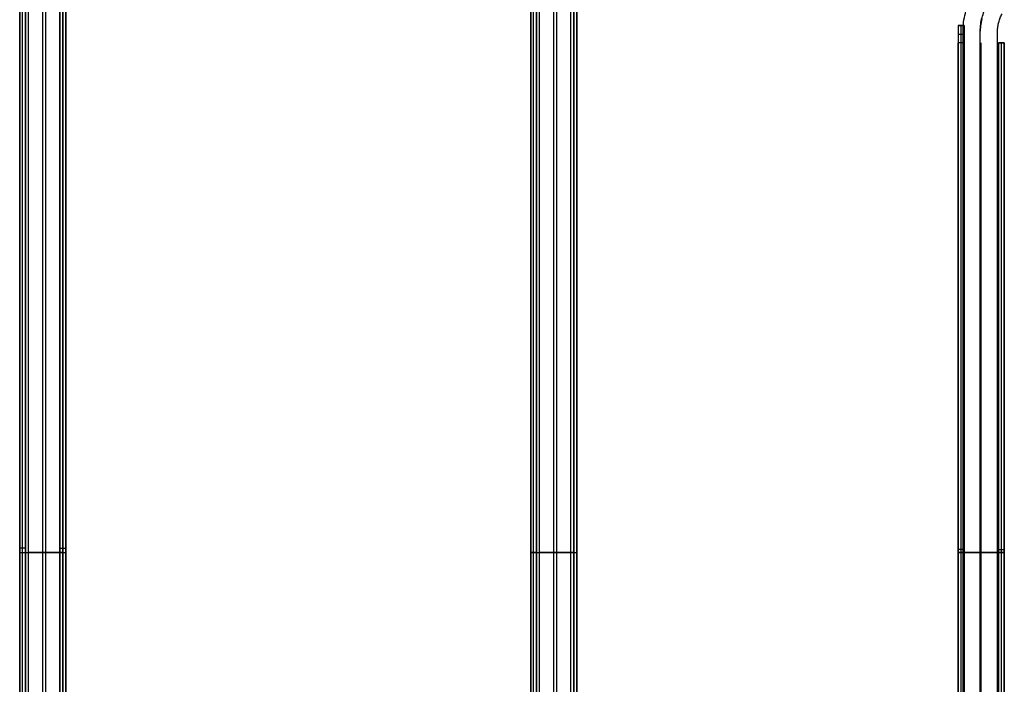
# Model space of a CAD drawing. Header units: millimetres. Extents: x -356 to 356, y -410 to 410.
# Tile 19 of 126: x -166 to -81, y -11 to 46. Entities that reach past the tile are written whole.
import ezdxf

# ---------------------------------------------------------------- set-up
doc = ezdxf.new("R2010")
doc.units = ezdxf.units.MM
doc.header["$MEASUREMENT"] = 0
doc.layers.add('1', color=7, linetype='Continuous')

msp = doc.modelspace()

# ---------------------------------------------------------------- linework, layer by layer
at = {"layer": '1', "color": 252}
for points in [[(-166.325, 92.862), (-166.325, -92.138)], [(-166.325, 92.862), (-166.325, -92.138)], [(-166.075, -92.138), (-166.075, 92.862)], [(-165.825, -92.138), (-165.825, 92.862)], [(-165.825, 92.862), (-165.825, -92.138)], [(-165.562, -92.197), (-165.562, 92.15)], [(-164.062, -92.197), (-164.062, 92.15)], [(-164.062, -92.197), (-164.062, 92.15)], [(-162.562, -92.197), (-162.562, 92.15)], [(-166.325, -90.638), (-166.325, 91.362)], [(-165.825, -90.638), (-165.825, 91.362)], [(-164.325, -90.638), (-164.325, 91.362)], [(-164.325, -90.638), (-164.325, 91.362)], [(-162.825, -90.638), (-162.825, 91.362)], [(-162.825, 91.362), (-162.825, -90.638)], [(-162.825, -90.638), (-162.825, 91.362)], [(-162.575, -90.638), (-162.575, 91.362)], [(-162.325, 91.362), (-162.325, -90.638)], [(-162.325, 91.362), (-162.325, -90.638)], [(-162.325, -90.638), (-162.325, 91.362)], [(-121.925, 66.496), (-121.925, -66.504)], [(-121.925, 66.496), (-121.925, -66.504)], [(-121.675, -66.504), (-121.675, 66.496)], [(-121.425, -66.504), (-121.425, 66.496)], [(-121.425, 66.496), (-121.425, -66.504)], [(-121.162, -66.563), (-121.162, 66.516)], [(-119.662, -66.563), (-119.662, 66.516)], [(-119.662, -66.563), (-119.662, 66.516)], [(-118.162, -66.563), (-118.162, 66.516)], [(-121.925, -65.004), (-121.925, 64.996)], [(-121.425, -65.004), (-121.425, 64.996)], [(-119.925, -65.004), (-119.925, 64.996)], [(-119.925, -65.004), (-119.925, 64.996)], [(-118.425, -65.004), (-118.425, 64.996)], [(-118.425, -65.004), (-118.425, 64.996)], [(-118.425, -65.004), (-118.425, 64.996)], [(-118.175, -65.004), (-118.175, 64.996)], [(-117.925, 64.996), (-117.925, -65.004)], [(-117.925, -65.004), (-117.925, 64.996)], [(-117.925, -65.004), (-117.925, 64.996)], [(-84.362, 45.27), (-84.359, 45.466), (-84.35, 45.662), (-84.333, 45.858), (-84.311, 46.053), (-84.282, 46.247), (-84.247, 46.44), (-84.206, 46.632), (-84.158, 46.823), (-84.104, 47.011), (-84.044, 47.198), (-83.978, 47.383), (-83.906, 47.566), (-83.828, 47.746), (-83.744, 47.923), (-83.654, 48.098), (-83.559, 48.27)], [(-82.862, 45.27), (-82.86, 45.417), (-82.853, 45.564), (-82.841, 45.711), (-82.824, 45.857), (-82.802, 46.003), (-82.776, 46.148), (-82.745, 46.291), (-82.709, 46.434), (-82.669, 46.576), (-82.624, 46.716), (-82.574, 46.855), (-82.52, 46.992), (-82.461, 47.127), (-82.398, 47.26), (-82.331, 47.391), (-82.259, 47.52)], [(-82.862, 45.27), (-82.86, 45.417), (-82.853, 45.564), (-82.841, 45.711), (-82.824, 45.857), (-82.802, 46.003), (-82.776, 46.148), (-82.745, 46.291), (-82.709, 46.434), (-82.669, 46.576), (-82.624, 46.716), (-82.574, 46.855), (-82.52, 46.992), (-82.461, 47.127), (-82.398, 47.26), (-82.331, 47.391), (-82.259, 47.52)], [(-81.362, 45.27), (-81.361, 45.368), (-81.356, 45.466), (-81.348, 45.564), (-81.337, 45.661), (-81.322, 45.758), (-81.305, 45.855), (-81.284, 45.951), (-81.26, 46.046), (-81.233, 46.141), (-81.203, 46.234), (-81.17, 46.326), (-81.134, 46.418), (-81.095, 46.508), (-81.053, 46.597), (-81.008, 46.684), (-80.96, 46.77)], [(-84.275, 45.743), (-84.775, 45.743)], [(-84.775, 45.743), (-84.275, 45.743)], [(-84.775, 45.743), (-84.775, -45.257)], [(-84.775, 45.743), (-84.275, 45.743)], [(-84.775, 45.743), (-84.775, -45.257)], [(-84.525, -45.257), (-84.525, 45.743)], [(-84.275, -45.257), (-84.275, 45.743)], [(-84.275, 45.743), (-84.275, -45.257)], [(-84.775, 44.993), (-84.275, 44.993)], [(-84.362, -45.317), (-84.362, 45.27)], [(-82.862, -45.317), (-82.862, 45.27)], [(-82.862, -45.317), (-82.862, 45.27)], [(-81.362, -45.317), (-81.362, 45.27)], [(-84.775, -43.757), (-84.775, 44.243)], [(-84.275, 44.243), (-84.775, 44.243)], [(-84.275, -43.757), (-84.275, 44.243)], [(-82.775, -43.757), (-82.775, 44.243)], [(-82.775, -43.757), (-82.775, 44.243)], [(-81.275, -43.757), (-81.275, 44.243)], [(-81.275, 44.243), (-80.775, 44.243)], [(-81.275, 44.243), (-81.275, -43.757)], [(-80.775, 44.243), (-81.275, 44.243)], [(-81.275, -43.757), (-81.275, 44.243)], [(-81.025, -43.757), (-81.025, 44.243)], [(-80.775, 44.243), (-80.775, -43.757)], [(-80.775, 44.243), (-80.775, -43.757)], [(-80.775, -43.757), (-80.775, 44.243)], [(-165.825, 0.362), (-166.325, 0.362)], [(-162.825, 0.362), (-162.325, 0.362)], [(-84.275, 0.243), (-84.775, 0.243)], [(-81.275, 0.243), (-80.775, 0.243)], [(-121.425, -0.004), (-121.925, -0.004)], [(-118.425, -0.004), (-117.925, -0.004)]]:
    msp.add_lwpolyline(points, dxfattribs=at)
at = {"layer": '1', "color": 80}
msp.add_lwpolyline([(-82.737, 46.324), (-82.77, 46.175), (-82.798, 46.026), (-82.821, 45.876), (-82.839, 45.725), (-82.852, 45.573), (-82.86, 45.422), (-82.862, 45.27)], dxfattribs=at)
at = {"layer": '1', "color": 252, "extrusion": (1, 0, 0)}
for points in [[(45.743, -506.5), (45.743, -578.5)], [(44.243, -505), (45.743, -506.5)], [(45.743, -578.5), (45.743, -506.5)], [(45.743, -506.5), (44.243, -505)], [(45.743, -578.5), (45.743, -506.5)], [(44.243, -505), (45.743, -506.5)], [(44.243, -503.5), (44.243, -503)], [(44.243, -505), (44.243, -510)], [(44.243, -510), (44.243, -505)], [(0.362, -528.5), (0.362, -455)], [(0.362, -528.5), (0.362, -455)], [(0.362, -460), (0.362, -455)], [(0.362, -460), (0.362, -455)], [(0.243, -578.5), (0.243, -505)], [(0.243, -578.5), (0.243, -505)], [(0.243, -510), (0.243, -505)], [(0.243, -510), (0.243, -505)], [(-0.004, -553.5), (-0.004, -480)], [(-0.004, -553.5), (-0.004, -480)], [(-0.004, -485), (-0.004, -480)], [(-0.004, -485), (-0.004, -480)]]:
    msp.add_lwpolyline(points, dxfattribs=at)
at = {"layer": '1', "color": 252, "extrusion": (0, 1, 0)}
for points in [[(84.362, -505), (84.361, -504.948), (84.359, -504.897), (84.354, -504.845), (84.348, -504.794), (84.34, -504.742), (84.33, -504.692), (84.319, -504.641), (84.306, -504.591), (84.291, -504.541), (84.274, -504.492), (84.256, -504.444), (84.235, -504.396), (84.214, -504.349), (84.191, -504.303), (84.166, -504.257), (84.139, -504.213), (84.111, -504.169), (84.082, -504.127), (84.051, -504.085), (84.019, -504.045), (83.985, -504.005), (83.95, -503.967), (83.914, -503.93), (83.876, -503.895), (83.838, -503.86), (83.798, -503.827), (83.757, -503.796), (83.714, -503.766), (83.671, -503.737), (83.627, -503.71), (83.582, -503.684), (83.536, -503.66), (83.49, -503.638), (83.442, -503.617), (83.394, -503.597), (83.346, -503.58), (83.296, -503.564), (83.246, -503.55), (83.196, -503.538), (83.145, -503.527), (83.094, -503.518), (83.043, -503.511), (82.992, -503.506), (82.94, -503.502), (82.888, -503.5), (82.836, -503.5), (82.785, -503.502), (82.733, -503.506), (82.682, -503.511), (82.63, -503.518), (82.579, -503.527), (82.529, -503.538), (82.478, -503.55), (82.428, -503.564), (82.379, -503.58), (82.33, -503.597), (82.282, -503.617), (82.235, -503.638), (82.188, -503.66), (82.142, -503.684), (82.097, -503.71), (82.053, -503.737), (82.01, -503.766), (81.968, -503.796), (81.927, -503.827), (81.887, -503.86), (81.848, -503.895), (81.811, -503.93), (81.775, -503.967), (81.74, -504.005), (81.706, -504.045), (81.674, -504.085), (81.643, -504.127), (81.613, -504.169), (81.585, -504.213), (81.559, -504.257), (81.534, -504.303), (81.511, -504.349), (81.489, -504.396), (81.469, -504.444), (81.451, -504.492), (81.434, -504.541), (81.419, -504.591), (81.406, -504.641), (81.394, -504.692), (81.385, -504.742), (81.377, -504.794), (81.37, -504.845), (81.366, -504.897), (81.363, -504.948), (81.362, -505)], [(81.362, -505), (81.363, -505.052), (81.366, -505.103), (81.37, -505.155), (81.377, -505.206), (81.385, -505.258), (81.394, -505.308), (81.406, -505.359), (81.419, -505.409), (81.434, -505.459), (81.451, -505.508), (81.469, -505.556), (81.489, -505.604), (81.511, -505.651), (81.534, -505.697), (81.559, -505.743), (81.585, -505.787), (81.613, -505.831), (81.643, -505.873), (81.674, -505.915), (81.706, -505.955), (81.74, -505.995), (81.775, -506.033), (81.811, -506.07), (81.848, -506.105), (81.887, -506.14), (81.927, -506.173), (81.968, -506.204), (82.01, -506.234), (82.053, -506.263), (82.097, -506.29), (82.142, -506.316), (82.188, -506.34), (82.235, -506.362), (82.282, -506.383), (82.33, -506.403), (82.379, -506.42), (82.428, -506.436), (82.478, -506.45), (82.529, -506.462), (82.579, -506.473), (82.63, -506.482), (82.682, -506.489), (82.733, -506.494), (82.785, -506.498), (82.836, -506.5), (82.888, -506.5), (82.94, -506.498), (82.992, -506.494), (83.043, -506.489), (83.094, -506.482), (83.145, -506.473), (83.196, -506.462), (83.246, -506.45), (83.296, -506.436), (83.346, -506.42), (83.394, -506.403), (83.442, -506.383), (83.49, -506.362), (83.536, -506.34), (83.582, -506.316), (83.627, -506.29), (83.671, -506.263), (83.714, -506.234), (83.757, -506.204), (83.798, -506.173), (83.838, -506.14), (83.876, -506.105), (83.914, -506.07), (83.95, -506.033), (83.985, -505.995), (84.019, -505.955), (84.051, -505.915), (84.082, -505.873), (84.111, -505.831), (84.139, -505.787), (84.166, -505.743), (84.191, -505.697), (84.214, -505.651), (84.235, -505.604), (84.256, -505.556), (84.274, -505.508), (84.291, -505.459), (84.306, -505.409), (84.319, -505.359), (84.33, -505.308), (84.34, -505.258), (84.348, -505.206), (84.354, -505.155), (84.359, -505.103), (84.361, -505.052), (84.362, -505)], [(80.775, -505), (80.775, -504.956), (80.777, -504.911), (80.779, -504.866), (80.783, -504.82), (80.787, -504.775), (80.793, -504.729), (80.8, -504.682), (80.808, -504.636), (80.817, -504.59), (80.828, -504.543), (80.839, -504.496), (80.852, -504.45), (80.866, -504.403), (80.881, -504.357), (80.898, -504.31), (80.915, -504.264), (80.934, -504.218), (80.954, -504.172), (80.976, -504.127), (80.998, -504.081), (81.022, -504.037), (81.047, -503.992), (81.073, -503.949), (81.101, -503.906), (81.129, -503.863), (81.159, -503.821), (81.19, -503.78), (81.222, -503.739), (81.255, -503.7), (81.289, -503.661), (81.324, -503.623), (81.361, -503.586), (81.398, -503.55), (81.436, -503.515), (81.474, -503.48), (81.514, -503.447), (81.555, -503.415), (81.596, -503.384), (81.638, -503.355), (81.68, -503.326), (81.724, -503.299), (81.767, -503.272), (81.811, -503.247), (81.856, -503.223), (81.901, -503.201), (81.947, -503.179), (81.993, -503.159), (82.039, -503.14), (82.085, -503.123), (82.131, -503.106), (82.178, -503.091), (82.224, -503.077), (82.271, -503.064), (82.318, -503.053), (82.364, -503.043), (82.411, -503.033), (82.457, -503.025), (82.503, -503.018), (82.549, -503.013), (82.595, -503.008), (82.64, -503.005), (82.686, -503.002), (82.73, -503), (82.775, -503), (82.819, -503), (82.864, -503.002), (82.909, -503.005), (82.954, -503.008), (83, -503.013), (83.046, -503.018), (83.092, -503.025), (83.139, -503.033), (83.185, -503.043), (83.232, -503.053), (83.278, -503.064), (83.325, -503.077), (83.372, -503.091), (83.418, -503.106), (83.465, -503.123), (83.511, -503.14), (83.557, -503.159), (83.603, -503.179), (83.648, -503.201), (83.693, -503.223), (83.738, -503.247), (83.782, -503.272), (83.826, -503.299), (83.869, -503.326), (83.912, -503.355), (83.954, -503.384), (83.995, -503.415), (84.035, -503.447), (84.075, -503.48), (84.114, -503.515), (84.152, -503.55), (84.189, -503.586), (84.225, -503.623), (84.26, -503.661), (84.294, -503.7), (84.327, -503.739), (84.359, -503.78), (84.39, -503.821), (84.42, -503.863), (84.449, -503.906), (84.476, -503.949), (84.502, -503.992), (84.527, -504.037), (84.551, -504.081), (84.574, -504.127), (84.595, -504.172), (84.615, -504.218), (84.634, -504.264), (84.652, -504.31), (84.668, -504.357), (84.684, -504.403), (84.698, -504.45), (84.71, -504.496), (84.722, -504.543), (84.732, -504.59), (84.741, -504.636), (84.749, -504.682), (84.756, -504.729), (84.762, -504.775), (84.767, -504.82), (84.77, -504.866), (84.773, -504.911), (84.774, -504.956), (84.775, -505)], [(84.275, -505), (84.274, -504.967), (84.273, -504.933), (84.271, -504.899), (84.269, -504.865), (84.265, -504.831), (84.261, -504.796), (84.256, -504.762), (84.25, -504.727), (84.243, -504.692), (84.235, -504.657), (84.226, -504.622), (84.217, -504.587), (84.206, -504.552), (84.195, -504.517), (84.183, -504.483), (84.169, -504.448), (84.155, -504.413), (84.14, -504.379), (84.124, -504.345), (84.107, -504.311), (84.089, -504.278), (84.071, -504.244), (84.051, -504.212), (84.03, -504.179), (84.009, -504.147), (83.986, -504.116), (83.963, -504.085), (83.939, -504.055), (83.914, -504.025), (83.889, -503.996), (83.863, -503.967), (83.835, -503.939), (83.808, -503.912), (83.779, -503.886), (83.75, -503.86), (83.72, -503.835), (83.69, -503.811), (83.659, -503.788), (83.627, -503.766), (83.596, -503.745), (83.563, -503.724), (83.53, -503.704), (83.497, -503.685), (83.464, -503.668), (83.43, -503.651), (83.396, -503.635), (83.361, -503.619), (83.327, -503.605), (83.292, -503.592), (83.257, -503.58), (83.222, -503.568), (83.187, -503.558), (83.152, -503.548), (83.118, -503.54), (83.083, -503.532), (83.048, -503.525), (83.013, -503.519), (82.978, -503.514), (82.944, -503.51), (82.91, -503.506), (82.875, -503.503), (82.842, -503.501), (82.808, -503.5), (82.775, -503.5), (82.741, -503.5), (82.708, -503.501), (82.674, -503.503), (82.64, -503.506), (82.606, -503.51), (82.571, -503.514), (82.537, -503.519), (82.502, -503.525), (82.467, -503.532), (82.432, -503.54), (82.397, -503.548), (82.362, -503.558), (82.327, -503.568), (82.292, -503.58), (82.257, -503.592), (82.223, -503.605), (82.188, -503.619), (82.154, -503.635), (82.12, -503.651), (82.086, -503.668), (82.052, -503.685), (82.019, -503.704), (81.986, -503.724), (81.954, -503.745), (81.922, -503.766), (81.891, -503.788), (81.86, -503.811), (81.829, -503.835), (81.8, -503.86), (81.77, -503.886), (81.742, -503.912), (81.714, -503.939), (81.687, -503.967), (81.661, -503.996), (81.635, -504.025), (81.61, -504.055), (81.586, -504.085), (81.563, -504.116), (81.541, -504.147), (81.519, -504.179), (81.499, -504.212), (81.479, -504.244), (81.46, -504.278), (81.442, -504.311), (81.425, -504.345), (81.409, -504.379), (81.394, -504.413), (81.38, -504.448), (81.367, -504.483), (81.355, -504.517), (81.343, -504.552), (81.333, -504.587), (81.323, -504.622), (81.314, -504.657), (81.307, -504.692), (81.3, -504.727), (81.294, -504.762), (81.289, -504.796), (81.284, -504.831), (81.281, -504.865), (81.278, -504.899), (81.276, -504.933), (81.275, -504.967), (81.275, -505)], [(166.325, -455), (166.324, -454.931), (166.32, -454.862), (166.315, -454.793), (166.306, -454.725), (166.296, -454.656), (166.282, -454.589), (166.267, -454.521), (166.249, -454.455), (166.229, -454.389), (166.207, -454.323), (166.183, -454.259), (166.156, -454.195), (166.127, -454.132), (166.096, -454.071), (166.063, -454.01), (166.028, -453.951), (165.991, -453.892), (165.951, -453.836), (165.91, -453.78), (165.867, -453.726), (165.822, -453.674), (165.776, -453.623), (165.727, -453.574), (165.677, -453.526), (165.625, -453.48), (165.572, -453.436), (165.518, -453.394), (165.461, -453.354), (165.404, -453.316), (165.345, -453.28), (165.285, -453.245), (165.224, -453.213), (165.162, -453.183), (165.099, -453.156), (165.034, -453.13), (164.969, -453.107), (164.904, -453.085), (164.837, -453.067), (164.77, -453.05), (164.703, -453.036), (164.635, -453.024), (164.566, -453.015), (164.498, -453.007), (164.429, -453.003), (164.36, -453), (164.291, -453), (164.222, -453.003), (164.153, -453.007), (164.084, -453.015), (164.016, -453.024), (163.948, -453.036), (163.88, -453.05), (163.813, -453.067), (163.747, -453.085), (163.681, -453.107), (163.616, -453.13), (163.552, -453.156), (163.489, -453.183), (163.427, -453.213), (163.365, -453.245), (163.305, -453.28), (163.247, -453.316), (163.189, -453.354), (163.133, -453.394), (163.078, -453.436), (163.025, -453.48), (162.973, -453.526), (162.923, -453.574), (162.875, -453.623), (162.828, -453.674), (162.783, -453.726), (162.74, -453.78), (162.699, -453.836), (162.66, -453.892), (162.623, -453.951), (162.587, -454.01), (162.554, -454.071), (162.523, -454.132), (162.494, -454.195), (162.468, -454.259), (162.443, -454.323), (162.421, -454.389), (162.401, -454.455), (162.383, -454.521), (162.368, -454.589), (162.355, -454.656), (162.344, -454.725), (162.336, -454.793), (162.33, -454.862), (162.326, -454.931), (162.325, -455)], [(165.825, -455), (165.824, -454.948), (165.822, -454.897), (165.817, -454.845), (165.811, -454.794), (165.803, -454.742), (165.793, -454.692), (165.782, -454.641), (165.768, -454.591), (165.753, -454.541), (165.737, -454.492), (165.718, -454.444), (165.698, -454.396), (165.677, -454.349), (165.653, -454.303), (165.629, -454.257), (165.602, -454.213), (165.574, -454.169), (165.545, -454.127), (165.514, -454.085), (165.482, -454.045), (165.448, -454.005), (165.413, -453.967), (165.377, -453.93), (165.339, -453.895), (165.3, -453.86), (165.26, -453.827), (165.219, -453.796), (165.177, -453.766), (165.134, -453.737), (165.09, -453.71), (165.045, -453.684), (164.999, -453.66), (164.953, -453.638), (164.905, -453.617), (164.857, -453.597), (164.808, -453.58), (164.759, -453.564), (164.709, -453.55), (164.659, -453.538), (164.608, -453.527), (164.557, -453.518), (164.506, -453.511), (164.455, -453.506), (164.403, -453.502), (164.351, -453.5), (164.299, -453.5), (164.248, -453.502), (164.196, -453.506), (164.144, -453.511), (164.093, -453.518), (164.042, -453.527), (163.991, -453.538), (163.941, -453.55), (163.891, -453.564), (163.842, -453.58), (163.793, -453.597), (163.745, -453.617), (163.698, -453.638), (163.651, -453.66), (163.605, -453.684), (163.56, -453.71), (163.516, -453.737), (163.473, -453.766), (163.431, -453.796), (163.39, -453.827), (163.35, -453.86), (163.311, -453.895), (163.274, -453.93), (163.237, -453.967), (163.202, -454.005), (163.169, -454.045), (163.137, -454.085), (163.106, -454.127), (163.076, -454.169), (163.048, -454.213), (163.022, -454.257), (162.997, -454.303), (162.974, -454.349), (162.952, -454.396), (162.932, -454.444), (162.914, -454.492), (162.897, -454.541), (162.882, -454.591), (162.869, -454.641), (162.857, -454.692), (162.848, -454.742), (162.84, -454.794), (162.833, -454.845), (162.829, -454.897), (162.826, -454.948), (162.825, -455)], [(84.775, -505), (84.774, -504.931), (84.77, -504.862), (84.764, -504.793), (84.756, -504.725), (84.745, -504.656), (84.732, -504.589), (84.717, -504.521), (84.699, -504.455), (84.679, -504.389), (84.657, -504.323), (84.632, -504.259), (84.606, -504.195), (84.577, -504.132), (84.546, -504.071), (84.513, -504.01), (84.477, -503.951), (84.44, -503.892), (84.401, -503.836), (84.36, -503.78), (84.317, -503.726), (84.272, -503.674), (84.225, -503.623), (84.177, -503.574), (84.127, -503.526), (84.075, -503.48), (84.022, -503.436), (83.967, -503.394), (83.911, -503.354), (83.853, -503.316), (83.795, -503.28), (83.735, -503.245), (83.673, -503.213), (83.611, -503.183), (83.548, -503.156), (83.484, -503.13), (83.419, -503.107), (83.353, -503.085), (83.287, -503.067), (83.22, -503.05), (83.152, -503.036), (83.084, -503.024), (83.016, -503.015), (82.947, -503.007), (82.878, -503.003), (82.809, -503), (82.74, -503), (82.671, -503.003), (82.602, -503.007), (82.534, -503.015), (82.465, -503.024), (82.397, -503.036), (82.33, -503.05), (82.263, -503.067), (82.196, -503.085), (82.131, -503.107), (82.066, -503.13), (82.001, -503.156), (81.938, -503.183), (81.876, -503.213), (81.815, -503.245), (81.755, -503.28), (81.696, -503.316), (81.639, -503.354), (81.582, -503.394), (81.528, -503.436), (81.475, -503.48), (81.423, -503.526), (81.373, -503.574), (81.324, -503.623), (81.278, -503.674), (81.233, -503.726), (81.19, -503.78), (81.149, -503.836), (81.109, -503.892), (81.072, -503.951), (81.037, -504.01), (81.004, -504.071), (80.973, -504.132), (80.944, -504.195), (80.917, -504.259), (80.893, -504.323), (80.871, -504.389), (80.851, -504.455), (80.833, -504.521), (80.818, -504.589), (80.804, -504.656), (80.794, -504.725), (80.785, -504.793), (80.78, -504.862), (80.776, -504.931), (80.775, -505)], [(84.275, -505), (84.274, -504.948), (84.271, -504.897), (84.267, -504.845), (84.26, -504.794), (84.252, -504.742), (84.243, -504.692), (84.231, -504.641), (84.218, -504.591), (84.203, -504.541), (84.186, -504.492), (84.168, -504.444), (84.148, -504.396), (84.126, -504.349), (84.103, -504.303), (84.078, -504.257), (84.052, -504.213), (84.024, -504.169), (83.994, -504.127), (83.963, -504.085), (83.931, -504.045), (83.898, -504.005), (83.863, -503.967), (83.826, -503.93), (83.789, -503.895), (83.75, -503.86), (83.71, -503.827), (83.669, -503.796), (83.627, -503.766), (83.584, -503.737), (83.54, -503.71), (83.495, -503.684), (83.449, -503.66), (83.402, -503.638), (83.355, -503.617), (83.307, -503.597), (83.258, -503.58), (83.209, -503.564), (83.159, -503.55), (83.109, -503.538), (83.058, -503.527), (83.007, -503.518), (82.956, -503.511), (82.904, -503.506), (82.852, -503.502), (82.801, -503.5), (82.749, -503.5), (82.697, -503.502), (82.645, -503.506), (82.594, -503.511), (82.543, -503.518), (82.492, -503.527), (82.441, -503.538), (82.391, -503.55), (82.341, -503.564), (82.292, -503.58), (82.243, -503.597), (82.195, -503.617), (82.147, -503.638), (82.101, -503.66), (82.055, -503.684), (82.01, -503.71), (81.966, -503.737), (81.923, -503.766), (81.881, -503.796), (81.84, -503.827), (81.8, -503.86), (81.761, -503.895), (81.723, -503.93), (81.687, -503.967), (81.652, -504.005), (81.618, -504.045), (81.586, -504.085), (81.555, -504.127), (81.526, -504.169), (81.498, -504.213), (81.471, -504.257), (81.447, -504.303), (81.423, -504.349), (81.402, -504.396), (81.382, -504.444), (81.363, -504.492), (81.347, -504.541), (81.332, -504.591), (81.318, -504.641), (81.307, -504.692), (81.297, -504.742), (81.289, -504.794), (81.283, -504.845), (81.278, -504.897), (81.276, -504.948), (81.275, -505)], [(162.562, -455), (162.563, -455.052), (162.566, -455.104), (162.571, -455.156), (162.577, -455.208), (162.585, -455.259), (162.595, -455.31), (162.606, -455.361), (162.62, -455.411), (162.635, -455.461), (162.652, -455.51), (162.67, -455.559), (162.691, -455.607), (162.713, -455.654), (162.736, -455.701), (162.761, -455.746), (162.788, -455.791), (162.816, -455.835), (162.846, -455.877), (162.877, -455.919), (162.91, -455.96), (162.944, -455.999), (162.979, -456.037), (163.016, -456.074), (163.054, -456.11), (163.093, -456.144), (163.133, -456.177), (163.174, -456.209), (163.217, -456.239), (163.26, -456.268), (163.305, -456.295), (163.35, -456.32), (163.397, -456.344), (163.444, -456.366), (163.491, -456.387), (163.54, -456.406), (163.589, -456.423), (163.639, -456.439), (163.689, -456.453), (163.739, -456.465), (163.791, -456.475), (163.842, -456.484), (163.894, -456.49), (163.945, -456.495), (163.997, -456.499), (164.049, -456.5), (164.101, -456.499), (164.153, -456.497), (164.205, -456.493), (164.257, -456.487), (164.309, -456.48), (164.36, -456.47), (164.411, -456.459), (164.461, -456.446), (164.511, -456.431), (164.56, -456.415), (164.609, -456.397), (164.657, -456.377), (164.705, -456.355), (164.751, -456.332), (164.797, -456.308), (164.842, -456.281), (164.886, -456.253), (164.929, -456.224), (164.971, -456.193), (165.012, -456.161), (165.052, -456.127), (165.09, -456.092), (165.128, -456.056), (165.164, -456.018), (165.198, -455.98), (165.232, -455.94), (165.264, -455.898), (165.294, -455.856), (165.323, -455.813), (165.35, -455.769), (165.376, -455.724), (165.401, -455.678), (165.423, -455.631), (165.444, -455.583), (165.464, -455.535), (165.482, -455.486), (165.498, -455.436), (165.512, -455.386), (165.524, -455.336), (165.535, -455.285), (165.544, -455.233), (165.551, -455.182), (165.557, -455.13), (165.56, -455.078), (165.562, -455.026), (165.562, -454.974), (165.56, -454.922), (165.557, -454.87), (165.551, -454.818), (165.544, -454.767), (165.535, -454.715), (165.524, -454.664), (165.512, -454.614), (165.498, -454.564), (165.482, -454.514), (165.464, -454.465), (165.444, -454.417), (165.423, -454.369), (165.401, -454.322), (165.376, -454.276), (165.35, -454.231), (165.323, -454.187), (165.294, -454.144), (165.264, -454.102), (165.232, -454.06), (165.198, -454.02), (165.164, -453.982), (165.128, -453.944), (165.09, -453.908), (165.052, -453.873), (165.012, -453.839), (164.971, -453.807), (164.929, -453.776), (164.886, -453.747), (164.842, -453.719), (164.797, -453.692), (164.751, -453.668), (164.705, -453.645), (164.657, -453.623), (164.609, -453.603), (164.56, -453.585), (164.511, -453.569), (164.461, -453.554), (164.411, -453.541), (164.36, -453.53), (164.309, -453.52), (164.257, -453.513), (164.205, -453.507), (164.153, -453.503), (164.101, -453.501), (164.049, -453.5), (163.997, -453.501), (163.945, -453.505), (163.894, -453.51), (163.842, -453.516), (163.791, -453.525), (163.739, -453.535), (163.689, -453.547), (163.639, -453.561), (163.589, -453.577), (163.54, -453.594), (163.491, -453.613), (163.444, -453.634), (163.397, -453.656), (163.35, -453.68), (163.305, -453.705), (163.26, -453.732), (163.217, -453.761), (163.174, -453.791), (163.133, -453.823), (163.093, -453.856), (163.054, -453.89), (163.016, -453.926), (162.979, -453.963), (162.944, -454.001), (162.91, -454.04), (162.877, -454.081), (162.846, -454.123), (162.816, -454.165), (162.788, -454.209), (162.761, -454.254), (162.736, -454.299), (162.713, -454.346), (162.691, -454.393), (162.67, -454.441), (162.652, -454.49), (162.635, -454.539), (162.62, -454.589), (162.606, -454.639), (162.595, -454.69), (162.585, -454.741), (162.577, -454.792), (162.571, -454.844), (162.566, -454.896), (162.563, -454.948), (162.562, -455)], [(121.925, -480), (121.924, -479.931), (121.92, -479.862), (121.915, -479.793), (121.906, -479.725), (121.896, -479.656), (121.882, -479.589), (121.867, -479.521), (121.849, -479.455), (121.829, -479.389), (121.807, -479.323), (121.783, -479.259), (121.756, -479.195), (121.727, -479.132), (121.696, -479.071), (121.663, -479.01), (121.628, -478.951), (121.591, -478.892), (121.551, -478.836), (121.51, -478.78), (121.467, -478.726), (121.422, -478.674), (121.376, -478.623), (121.327, -478.574), (121.277, -478.526), (121.225, -478.48), (121.172, -478.436), (121.118, -478.394), (121.061, -478.354), (121.004, -478.316), (120.945, -478.28), (120.885, -478.245), (120.824, -478.213), (120.762, -478.183), (120.699, -478.156), (120.634, -478.13), (120.569, -478.107), (120.504, -478.085), (120.437, -478.067), (120.37, -478.05), (120.303, -478.036), (120.235, -478.024), (120.166, -478.015), (120.098, -478.007), (120.029, -478.003), (119.96, -478), (119.891, -478), (119.822, -478.003), (119.753, -478.007), (119.684, -478.015), (119.616, -478.024), (119.548, -478.036), (119.48, -478.05), (119.413, -478.067), (119.347, -478.085), (119.281, -478.107), (119.216, -478.13), (119.152, -478.156), (119.089, -478.183), (119.027, -478.213), (118.965, -478.245), (118.905, -478.28), (118.847, -478.316), (118.789, -478.354), (118.733, -478.394), (118.678, -478.436), (118.625, -478.48), (118.573, -478.526), (118.523, -478.574), (118.475, -478.623), (118.428, -478.674), (118.383, -478.726), (118.34, -478.78), (118.299, -478.836), (118.26, -478.892), (118.223, -478.951), (118.187, -479.01), (118.154, -479.071), (118.123, -479.132), (118.094, -479.195), (118.068, -479.259), (118.043, -479.323), (118.021, -479.389), (118.001, -479.455), (117.983, -479.521), (117.968, -479.589), (117.955, -479.656), (117.944, -479.725), (117.936, -479.793), (117.93, -479.862), (117.926, -479.931), (117.925, -480)], [(121.425, -480), (121.424, -479.948), (121.422, -479.897), (121.417, -479.845), (121.411, -479.794), (121.403, -479.742), (121.393, -479.692), (121.382, -479.641), (121.368, -479.591), (121.353, -479.541), (121.337, -479.492), (121.318, -479.444), (121.298, -479.396), (121.277, -479.349), (121.253, -479.303), (121.229, -479.257), (121.202, -479.213), (121.174, -479.169), (121.145, -479.127), (121.114, -479.085), (121.082, -479.045), (121.048, -479.005), (121.013, -478.967), (120.977, -478.93), (120.939, -478.895), (120.9, -478.86), (120.86, -478.827), (120.819, -478.796), (120.777, -478.766), (120.734, -478.737), (120.69, -478.71), (120.645, -478.684), (120.599, -478.66), (120.553, -478.638), (120.505, -478.617), (120.457, -478.597), (120.408, -478.58), (120.359, -478.564), (120.309, -478.55), (120.259, -478.538), (120.208, -478.527), (120.157, -478.518), (120.106, -478.511), (120.055, -478.506), (120.003, -478.502), (119.951, -478.5), (119.899, -478.5), (119.848, -478.502), (119.796, -478.506), (119.744, -478.511), (119.693, -478.518), (119.642, -478.527), (119.591, -478.538), (119.541, -478.55), (119.491, -478.564), (119.442, -478.58), (119.393, -478.597), (119.345, -478.617), (119.298, -478.638), (119.251, -478.66), (119.205, -478.684), (119.16, -478.71), (119.116, -478.737), (119.073, -478.766), (119.031, -478.796), (118.99, -478.827), (118.95, -478.86), (118.911, -478.895), (118.874, -478.93), (118.837, -478.967), (118.802, -479.005), (118.769, -479.045), (118.737, -479.085), (118.706, -479.127), (118.676, -479.169), (118.648, -479.213), (118.622, -479.257), (118.597, -479.303), (118.574, -479.349), (118.552, -479.396), (118.532, -479.444), (118.514, -479.492), (118.497, -479.541), (118.482, -479.591), (118.469, -479.641), (118.457, -479.692), (118.448, -479.742), (118.44, -479.794), (118.433, -479.845), (118.429, -479.897), (118.426, -479.948), (118.425, -480)], [(118.162, -480), (118.163, -480.052), (118.166, -480.104), (118.171, -480.156), (118.177, -480.208), (118.185, -480.259), (118.195, -480.31), (118.206, -480.361), (118.22, -480.411), (118.235, -480.461), (118.252, -480.51), (118.27, -480.559), (118.291, -480.607), (118.313, -480.654), (118.336, -480.701), (118.361, -480.746), (118.388, -480.791), (118.416, -480.835), (118.446, -480.877), (118.477, -480.919), (118.51, -480.96), (118.544, -480.999), (118.579, -481.037), (118.616, -481.074), (118.654, -481.11), (118.693, -481.144), (118.733, -481.177), (118.774, -481.209), (118.817, -481.239), (118.86, -481.268), (118.905, -481.295), (118.95, -481.32), (118.997, -481.344), (119.044, -481.366), (119.091, -481.387), (119.14, -481.406), (119.189, -481.423), (119.239, -481.439), (119.289, -481.453), (119.339, -481.465), (119.391, -481.475), (119.442, -481.484), (119.494, -481.49), (119.545, -481.495), (119.597, -481.499), (119.649, -481.5), (119.701, -481.499), (119.753, -481.497), (119.805, -481.493), (119.857, -481.487), (119.909, -481.48), (119.96, -481.47), (120.011, -481.459), (120.061, -481.446), (120.111, -481.431), (120.16, -481.415), (120.209, -481.397), (120.257, -481.377), (120.305, -481.355), (120.351, -481.332), (120.397, -481.308), (120.442, -481.281), (120.486, -481.253), (120.529, -481.224), (120.571, -481.193), (120.612, -481.161), (120.652, -481.127), (120.69, -481.092), (120.728, -481.056), (120.764, -481.018), (120.798, -480.98), (120.832, -480.94), (120.864, -480.898), (120.894, -480.856), (120.923, -480.813), (120.95, -480.769), (120.976, -480.724), (121.001, -480.678), (121.023, -480.631), (121.044, -480.583), (121.064, -480.535), (121.082, -480.486), (121.098, -480.436), (121.112, -480.386), (121.124, -480.336), (121.135, -480.285), (121.144, -480.233), (121.151, -480.182), (121.157, -480.13), (121.16, -480.078), (121.162, -480.026), (121.162, -479.974), (121.16, -479.922), (121.157, -479.87), (121.151, -479.818), (121.144, -479.767), (121.135, -479.715), (121.124, -479.664), (121.112, -479.614), (121.098, -479.564), (121.082, -479.514), (121.064, -479.465), (121.044, -479.417), (121.023, -479.369), (121.001, -479.322), (120.976, -479.276), (120.95, -479.231), (120.923, -479.187), (120.894, -479.144), (120.864, -479.102), (120.832, -479.06), (120.798, -479.02), (120.764, -478.982), (120.728, -478.944), (120.69, -478.908), (120.652, -478.873), (120.612, -478.839), (120.571, -478.807), (120.529, -478.776), (120.486, -478.747), (120.442, -478.719), (120.397, -478.692), (120.351, -478.668), (120.305, -478.645), (120.257, -478.623), (120.209, -478.603), (120.16, -478.585), (120.111, -478.569), (120.061, -478.554), (120.011, -478.541), (119.96, -478.53), (119.909, -478.52), (119.857, -478.513), (119.805, -478.507), (119.753, -478.503), (119.701, -478.501), (119.649, -478.5), (119.597, -478.501), (119.545, -478.505), (119.494, -478.51), (119.442, -478.516), (119.391, -478.525), (119.339, -478.535), (119.289, -478.547), (119.239, -478.561), (119.189, -478.577), (119.14, -478.594), (119.091, -478.613), (119.044, -478.634), (118.997, -478.656), (118.95, -478.68), (118.905, -478.705), (118.86, -478.732), (118.817, -478.761), (118.774, -478.791), (118.733, -478.823), (118.693, -478.856), (118.654, -478.89), (118.616, -478.926), (118.579, -478.963), (118.544, -479.001), (118.51, -479.04), (118.477, -479.081), (118.446, -479.123), (118.416, -479.165), (118.388, -479.209), (118.361, -479.254), (118.336, -479.299), (118.313, -479.346), (118.291, -479.393), (118.27, -479.441), (118.252, -479.49), (118.235, -479.539), (118.22, -479.589), (118.206, -479.639), (118.195, -479.69), (118.185, -479.741), (118.177, -479.792), (118.171, -479.844), (118.166, -479.896), (118.163, -479.948), (118.162, -480)], [(81.362, -505), (81.363, -505.052), (81.366, -505.104), (81.371, -505.156), (81.377, -505.208), (81.385, -505.259), (81.395, -505.31), (81.406, -505.361), (81.42, -505.411), (81.435, -505.461), (81.452, -505.51), (81.47, -505.559), (81.491, -505.607), (81.513, -505.654), (81.536, -505.701), (81.561, -505.746), (81.588, -505.791), (81.616, -505.835), (81.646, -505.877), (81.677, -505.919), (81.71, -505.96), (81.744, -505.999), (81.779, -506.037), (81.816, -506.074), (81.854, -506.11), (81.893, -506.144), (81.933, -506.177), (81.974, -506.209), (82.017, -506.239), (82.06, -506.268), (82.105, -506.295), (82.15, -506.32), (82.197, -506.344), (82.244, -506.366), (82.291, -506.387), (82.34, -506.406), (82.389, -506.423), (82.439, -506.439), (82.489, -506.453), (82.539, -506.465), (82.591, -506.475), (82.642, -506.484), (82.694, -506.49), (82.745, -506.495), (82.797, -506.499), (82.849, -506.5), (82.901, -506.499), (82.953, -506.497), (83.005, -506.493), (83.057, -506.487), (83.109, -506.48), (83.16, -506.47), (83.211, -506.459), (83.261, -506.446), (83.311, -506.431), (83.36, -506.415), (83.409, -506.397), (83.457, -506.377), (83.505, -506.355), (83.551, -506.332), (83.597, -506.308), (83.642, -506.281), (83.686, -506.253), (83.729, -506.224), (83.771, -506.193), (83.812, -506.161), (83.852, -506.127), (83.89, -506.092), (83.928, -506.056), (83.964, -506.018), (83.998, -505.98), (84.032, -505.94), (84.064, -505.898), (84.094, -505.856), (84.123, -505.813), (84.15, -505.769), (84.176, -505.724), (84.201, -505.678), (84.223, -505.631), (84.244, -505.583), (84.264, -505.535), (84.282, -505.486), (84.298, -505.436), (84.312, -505.386), (84.324, -505.336), (84.335, -505.285), (84.344, -505.233), (84.351, -505.182), (84.357, -505.13), (84.36, -505.078), (84.362, -505.026), (84.362, -504.974), (84.36, -504.922), (84.357, -504.87), (84.351, -504.818), (84.344, -504.767), (84.335, -504.715), (84.324, -504.664), (84.312, -504.614), (84.298, -504.564), (84.282, -504.514), (84.264, -504.465), (84.244, -504.417), (84.223, -504.369), (84.201, -504.322), (84.176, -504.276), (84.15, -504.231), (84.123, -504.187), (84.094, -504.144), (84.064, -504.102), (84.032, -504.06), (83.998, -504.02), (83.964, -503.982), (83.928, -503.944), (83.89, -503.908), (83.852, -503.873), (83.812, -503.839), (83.771, -503.807), (83.729, -503.776), (83.686, -503.747), (83.642, -503.719), (83.597, -503.692), (83.551, -503.668), (83.505, -503.645), (83.457, -503.623), (83.409, -503.603), (83.36, -503.585), (83.311, -503.569), (83.261, -503.554), (83.211, -503.541), (83.16, -503.53), (83.109, -503.52), (83.057, -503.513), (83.005, -503.507), (82.953, -503.503), (82.901, -503.501), (82.849, -503.5), (82.797, -503.501), (82.745, -503.505), (82.694, -503.51), (82.642, -503.516), (82.591, -503.525), (82.539, -503.535), (82.489, -503.547), (82.439, -503.561), (82.389, -503.577), (82.34, -503.594), (82.291, -503.613), (82.244, -503.634), (82.197, -503.656), (82.15, -503.68), (82.105, -503.705), (82.06, -503.732), (82.017, -503.761), (81.974, -503.791), (81.933, -503.823), (81.893, -503.856), (81.854, -503.89), (81.816, -503.926), (81.779, -503.963), (81.744, -504.001), (81.71, -504.04), (81.677, -504.081), (81.646, -504.123), (81.616, -504.165), (81.588, -504.209), (81.561, -504.254), (81.536, -504.299), (81.513, -504.346), (81.491, -504.393), (81.47, -504.441), (81.452, -504.49), (81.435, -504.539), (81.42, -504.589), (81.406, -504.639), (81.395, -504.69), (81.385, -504.741), (81.377, -504.792), (81.371, -504.844), (81.366, -504.896), (81.363, -504.948), (81.362, -505)]]:
    msp.add_lwpolyline(points, dxfattribs=at)

doc.saveas('drawing.dxf')
